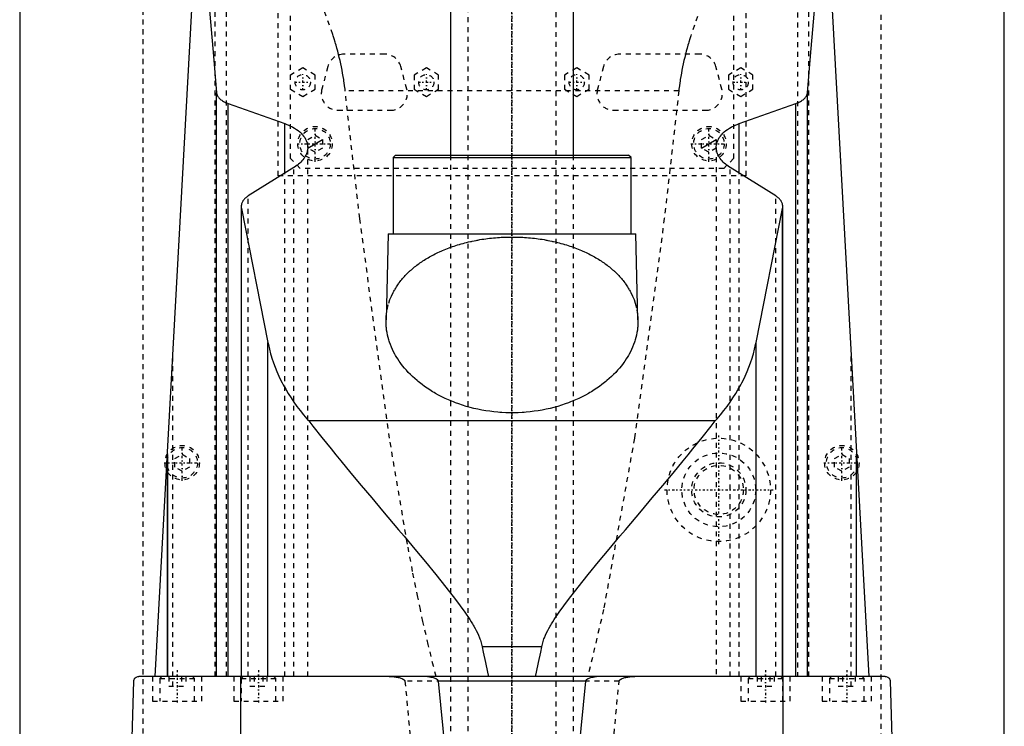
# Model space of a CAD drawing. Extents: x -120 to 120, y -92 to 634.
# Tile 5 of 11: x -100 to 100, y 106 to 250. Entities that reach past the tile are written whole.
import ezdxf

# ---------------------------------------------------------------- set-up
doc = ezdxf.new("R2010")
doc.units = 0
doc.linetypes.add('CENTER', pattern=[1.5, 0.45, -0.5, 0.05, -0.5])
doc.linetypes.add('DASHED', pattern=[2, 1, -1])
for name, color, linetype in [('AM_0', 7, 'CONTINUOUS'), ('AM_10', 7, 'CONTINUOUS'), ('AM_3', 7, 'DASHED'), ('AM_7', 7, 'CENTER')]:
    doc.layers.add(name, color=color, linetype=linetype)

msp = doc.modelspace()

# ---------------------------------------------------------------- linework, layer by layer
at = {"layer": 'AM_0', "color": 7, "linetype": 'CONTINUOUS'}
for p, q in [((-12.5, 585.5), (-12.5, 222.5)), ((12.5, 222.5), (12.5, 585.5)), ((-100, 363), (-100, 25)), ((100, 25), (100, 363)), ((-72.48, 116.6), (-61.98, 307.16)), ((61.98, 307.16), (72.48, 116.6)), ((-60, 116.6), (-60, 235.17)), ((60, 116.6), (60, 235.17)), ((-57.68, 116.6), (-57.68, 232.98)), ((-57.68, 232.98), (-46.13, 228.89)), ((46.13, 228.89), (57.68, 232.98)), ((57.68, 116.6), (57.68, 232.98)), ((-46.13, 218.85), (-46.13, 228.89)), ((46.13, 218.85), (46.13, 228.89)), ((-23.67, 222.5), (-24.17, 222)), ((-24.17, 222), (-24.17, 206.5)), ((-24.17, 222), (24.18, 222)), ((-23.67, 222.5), (23.68, 222.5)), ((24.18, 222), (23.68, 222.5)), ((24.18, 206.5), (24.18, 222)), ((-44.32, 219.97), (-53.59, 214.2)), ((53.59, 214.2), (44.32, 219.97)), ((-55, 212.05), (-55, 116.6)), ((55, 116.6), (55, 212.05)), ((-54.96, 116.6), (-54.96, 211.64)), ((-54.96, 211.64), (-49.57, 184.45)), ((49.57, 184.45), (54.96, 211.64)), ((54.96, 116.6), (54.96, 211.64)), ((-25.17, 206.5), (-25.59, 189.04)), ((-25.17, 206.5), (25.18, 206.5)), ((25.59, 189.04), (25.18, 206.5)), ((-49.57, 116.6), (-49.57, 184.45)), ((49.57, 116.6), (49.57, 184.45)), ((41.3, 168.52), (-41.3, 168.52)), ((-70, 116.6), (-70, 161.75)), ((-70, 161.67), (-70, 116.6)), ((70, 116.6), (70, 161.75)), ((70, 116.6), (70, 161.67)), ((6.05, 122.62), (-6.05, 122.62)), ((75.83, 116.6), (-75.83, 116.6)), ((-55.06, 34.5), (-55.06, 116.6)), ((55.06, 34.5), (55.06, 116.6)), ((-79, 34.5), (-76.83, 115.63)), ((14.95, 115.63), (-14.95, 115.63)), ((76.83, 115.63), (79, 34.5))]:
    msp.add_line(p, q, dxfattribs=at)
for points in [[(-63.73, 275.44, 0), (-63.09, 269.45, 0), (-61.84, 256.58, 0), (-60.6, 242.59, 0), (-60, 235.17, 0)], [(60, 235.17, 0), (60.6, 242.59, 0), (61.84, 256.58, 0), (63.09, 269.45, 0), (63.73, 275.44, 0)], [(-60, 235.17, 0), (-59.99, 235.1, 0), (-59.96, 234.97, 0), (-59.93, 234.83, 0), (-59.9, 234.76, 0), (-59.88, 234.69, 0), (-59.81, 234.55, 0), (-59.73, 234.41, 0), (-59.64, 234.27, 0), (-59.53, 234.14, 0), (-59.41, 234.01, 0), (-59.34, 233.94, 0), (-59.28, 233.88, 0), (-59.13, 233.75, 0), (-58.97, 233.63, 0), (-58.81, 233.52, 0), (-58.63, 233.41, 0), (-58.44, 233.31, 0), (-58.34, 233.26, 0), (-58.24, 233.21, 0), (-58.03, 233.12, 0), (-57.8, 233.03, 0), (-57.68, 232.98, 0)], [(57.68, 232.98, 0), (57.8, 233.03, 0), (58.03, 233.12, 0), (58.24, 233.21, 0), (58.34, 233.26, 0), (58.44, 233.31, 0), (58.63, 233.41, 0), (58.81, 233.52, 0), (58.97, 233.63, 0), (59.13, 233.75, 0), (59.28, 233.88, 0), (59.34, 233.94, 0), (59.41, 234.01, 0), (59.53, 234.14, 0), (59.64, 234.27, 0), (59.73, 234.41, 0), (59.81, 234.55, 0), (59.88, 234.69, 0), (59.9, 234.76, 0), (59.93, 234.83, 0), (59.96, 234.97, 0), (59.99, 235.1, 0), (60, 235.17, 0)], [(-46.13, 228.89, 0), (-45.89, 228.8, 0), (-45.41, 228.6, 0), (-44.96, 228.4, 0), (-44.75, 228.29, 0), (-44.54, 228.18, 0), (-44.16, 227.95, 0), (-43.79, 227.72, 0), (-43.44, 227.46, 0), (-43.12, 227.2, 0), (-42.83, 226.92, 0), (-42.69, 226.78, 0), (-42.56, 226.64, 0), (-42.32, 226.35, 0), (-42.11, 226.05, 0), (-41.94, 225.74, 0), (-41.79, 225.44, 0), (-41.67, 225.13, 0), (-41.63, 224.97, 0), (-41.59, 224.82, 0), (-41.53, 224.51, 0), (-41.5, 224.21, 0), (-41.5, 224.06, 0)], [(41.5, 224.06, 0), (41.5, 224.21, 0), (41.53, 224.51, 0), (41.59, 224.82, 0), (41.63, 224.97, 0), (41.67, 225.13, 0), (41.79, 225.44, 0), (41.94, 225.74, 0), (42.11, 226.05, 0), (42.32, 226.35, 0), (42.56, 226.64, 0), (42.69, 226.78, 0), (42.83, 226.92, 0), (43.12, 227.2, 0), (43.44, 227.46, 0), (43.79, 227.72, 0), (44.16, 227.96, 0), (44.55, 228.18, 0), (44.75, 228.29, 0), (44.96, 228.4, 0), (45.41, 228.6, 0), (45.89, 228.8, 0), (46.13, 228.89, 0)], [(-41.5, 224.06, 0), (-41.5, 223.94, 0), (-41.52, 223.7, 0), (-41.55, 223.47, 0), (-41.58, 223.34, 0), (-41.6, 223.22, 0), (-41.67, 222.98, 0), (-41.76, 222.74, 0), (-41.86, 222.5, 0), (-41.99, 222.25, 0), (-42.13, 222.01, 0), (-42.21, 221.9, 0), (-42.29, 221.78, 0), (-42.47, 221.54, 0), (-42.67, 221.31, 0), (-42.88, 221.09, 0), (-43.11, 220.87, 0), (-43.35, 220.66, 0), (-43.48, 220.55, 0), (-43.61, 220.45, 0), (-43.89, 220.25, 0), (-44.17, 220.06, 0), (-44.32, 219.97, 0)], [(44.32, 219.97, 0), (44.17, 220.06, 0), (43.88, 220.25, 0), (43.61, 220.45, 0), (43.48, 220.56, 0), (43.35, 220.66, 0), (43.1, 220.87, 0), (42.88, 221.09, 0), (42.66, 221.32, 0), (42.47, 221.55, 0), (42.29, 221.78, 0), (42.21, 221.9, 0), (42.13, 222.02, 0), (41.99, 222.26, 0), (41.86, 222.5, 0), (41.76, 222.74, 0), (41.67, 222.98, 0), (41.6, 223.22, 0), (41.58, 223.35, 0), (41.55, 223.47, 0), (41.52, 223.7, 0), (41.5, 223.94, 0), (41.5, 224.06, 0)], [(-53.59, 214.2, 0), (-53.66, 214.15, 0), (-53.81, 214.05, 0), (-53.95, 213.94, 0), (-54.01, 213.89, 0), (-54.08, 213.84, 0), (-54.2, 213.72, 0), (-54.31, 213.61, 0), (-54.42, 213.49, 0), (-54.52, 213.37, 0), (-54.61, 213.25, 0), (-54.65, 213.19, 0), (-54.69, 213.13, 0), (-54.76, 213, 0), (-54.82, 212.87, 0), (-54.87, 212.75, 0), (-54.92, 212.62, 0), (-54.95, 212.49, 0), (-54.96, 212.43, 0), (-54.97, 212.36, 0), (-54.99, 212.24, 0), (-55, 212.11, 0), (-55, 212.05, 0)], [(55, 212.05, 0), (55, 212.11, 0), (54.99, 212.24, 0), (54.97, 212.36, 0), (54.96, 212.43, 0), (54.95, 212.49, 0), (54.92, 212.62, 0), (54.87, 212.75, 0), (54.82, 212.87, 0), (54.76, 213, 0), (54.69, 213.13, 0), (54.65, 213.19, 0), (54.61, 213.25, 0), (54.52, 213.37, 0), (54.42, 213.49, 0), (54.31, 213.61, 0), (54.2, 213.72, 0), (54.08, 213.84, 0), (54.01, 213.89, 0), (53.95, 213.94, 0), (53.81, 214.05, 0), (53.66, 214.15, 0), (53.59, 214.2, 0)], [(-55, 212.05, 0), (-55, 211.98, 0), (-54.99, 211.85, 0), (-54.97, 211.71, 0), (-54.96, 211.64, 0)], [(54.96, 211.64, 0), (54.97, 211.71, 0), (54.99, 211.85, 0), (55, 211.98, 0), (55, 212.05, 0)], [(25.59, 189.04, 0), (25.59, 188.81, 0), (25.59, 188.35, 0), (25.56, 187.87, 0), (25.54, 187.64, 0), (25.52, 187.4, 0), (25.46, 186.92, 0), (25.38, 186.43, 0), (25.28, 185.95, 0), (25.16, 185.46, 0), (25.02, 184.97, 0), (24.95, 184.73, 0), (24.87, 184.49, 0), (24.69, 184, 0), (24.49, 183.51, 0), (24.28, 183.02, 0), (24.04, 182.54, 0), (23.78, 182.06, 0), (23.65, 181.82, 0), (23.51, 181.58, 0), (23.21, 181.1, 0), (22.9, 180.63, 0), (22.74, 180.4, 0), (22.57, 180.17, 0), (22.22, 179.71, 0), (21.85, 179.25, 0), (21.66, 179.03, 0), (21.46, 178.8, 0), (21.06, 178.36, 0), (20.63, 177.93, 0), (20.19, 177.51, 0), (19.74, 177.09, 0), (19.27, 176.68, 0), (19.03, 176.48, 0), (18.78, 176.28, 0), (18.28, 175.9, 0), (17.77, 175.52, 0), (17.24, 175.15, 0), (16.69, 174.79, 0), (16.12, 174.44, 0), (15.82, 174.26, 0), (15.52, 174.09, 0), (14.9, 173.75, 0), (14.26, 173.41, 0), (13.6, 173.09, 0), (12.93, 172.79, 0), (12.23, 172.49, 0), (11.87, 172.35, 0), (11.51, 172.21, 0), (10.78, 171.95, 0), (10.04, 171.7, 0), (9.28, 171.46, 0), (8.5, 171.25, 0), (7.72, 171.05, 0), (7.32, 170.96, 0), (6.93, 170.87, 0), (6.12, 170.71, 0), (5.31, 170.57, 0), (4.5, 170.45, 0), (3.68, 170.35, 0), (2.86, 170.27, 0), (2.45, 170.24, 0), (2.04, 170.21, 0), (1.22, 170.17, 0), (0.41, 170.15, 0), (0, 170.15, 0), (-0.41, 170.15, 0), (-1.22, 170.17, 0), (-2.04, 170.21, 0), (-2.45, 170.24, 0), (-2.86, 170.27, 0), (-3.68, 170.35, 0), (-4.5, 170.45, 0), (-5.31, 170.57, 0), (-6.12, 170.71, 0), (-6.93, 170.87, 0), (-7.32, 170.96, 0), (-7.72, 171.05, 0), (-8.5, 171.25, 0), (-9.28, 171.46, 0), (-10.04, 171.7, 0), (-10.78, 171.95, 0), (-11.51, 172.21, 0), (-11.87, 172.35, 0), (-12.23, 172.49, 0), (-12.93, 172.79, 0), (-13.6, 173.09, 0), (-14.26, 173.41, 0), (-14.9, 173.75, 0), (-15.52, 174.09, 0), (-15.82, 174.26, 0), (-16.12, 174.44, 0), (-16.69, 174.79, 0), (-17.24, 175.15, 0), (-17.77, 175.52, 0), (-18.28, 175.9, 0), (-18.78, 176.28, 0), (-19.03, 176.48, 0), (-19.27, 176.68, 0), (-19.74, 177.09, 0), (-20.19, 177.51, 0), (-20.63, 177.93, 0), (-21.06, 178.36, 0), (-21.46, 178.8, 0), (-21.66, 179.03, 0), (-21.85, 179.25, 0), (-22.22, 179.71, 0), (-22.57, 180.17, 0), (-22.74, 180.4, 0), (-22.9, 180.63, 0), (-23.21, 181.1, 0), (-23.51, 181.58, 0), (-23.65, 181.82, 0), (-23.78, 182.06, 0), (-24.04, 182.54, 0), (-24.28, 183.02, 0), (-24.49, 183.51, 0), (-24.69, 184, 0), (-24.87, 184.49, 0), (-24.95, 184.73, 0), (-25.02, 184.97, 0), (-25.16, 185.46, 0), (-25.28, 185.95, 0), (-25.38, 186.43, 0), (-25.46, 186.92, 0), (-25.52, 187.4, 0), (-25.54, 187.64, 0), (-25.56, 187.87, 0), (-25.59, 188.35, 0), (-25.59, 188.81, 0), (-25.59, 189.04, 0)], [(-49.57, 184.45, 0), (-49.48, 184, 0), (-49.28, 183.08, 0), (-49.04, 182.16, 0), (-48.91, 181.7, 0), (-48.77, 181.24, 0), (-48.47, 180.33, 0), (-48.13, 179.42, 0), (-47.76, 178.51, 0), (-47.36, 177.6, 0), (-46.93, 176.7, 0), (-46.7, 176.26, 0), (-46.46, 175.81, 0), (-45.97, 174.92, 0), (-45.44, 174.04, 0), (-44.89, 173.16, 0), (-44.3, 172.3, 0), (-43.68, 171.44, 0), (-43.36, 171.01, 0), (-43.04, 170.59, 0), (-42.36, 169.75, 0), (-41.66, 168.93, 0), (-41.3, 168.52, 0)], [(41.3, 168.52, 0), (41.66, 168.93, 0), (42.36, 169.75, 0), (43.04, 170.59, 0), (43.36, 171.01, 0), (43.68, 171.44, 0), (44.3, 172.3, 0), (44.89, 173.16, 0), (45.44, 174.04, 0), (45.97, 174.92, 0), (46.46, 175.81, 0), (46.7, 176.26, 0), (46.93, 176.7, 0), (47.36, 177.6, 0), (47.76, 178.51, 0), (48.13, 179.42, 0), (48.47, 180.33, 0), (48.77, 181.24, 0), (48.91, 181.7, 0), (49.04, 182.16, 0), (49.28, 183.08, 0), (49.48, 184, 0), (49.57, 184.45, 0)], [(-41.3, 168.52, 0), (-40.44, 167.42, 0), (-38.64, 165.15, 0), (-36.74, 162.81, 0), (-35.76, 161.61, 0), (-34.77, 160.4, 0), (-32.72, 157.92, 0), (-30.63, 155.41, 0), (-28.48, 152.85, 0), (-26.31, 150.27, 0), (-24.12, 147.67, 0), (-23.03, 146.37, 0), (-21.93, 145.07, 0), (-19.76, 142.48, 0), (-17.6, 139.89, 0), (-15.49, 137.32, 0), (-13.43, 134.76, 0), (-11.45, 132.21, 0), (-10.51, 130.94, 0), (-9.59, 129.67, 0), (-8.57, 128.15, 0), (-8.3, 127.72, 0), (-8.03, 127.27, 0), (-7.89, 127.05, 0), (-7.76, 126.83, 0), (-7.51, 126.37, 0), (-7.26, 125.91, 0), (-7.03, 125.44, 0), (-6.81, 124.96, 0), (-6.6, 124.47, 0), (-6.5, 124.22, 0), (-6.41, 123.97, 0), (-6.25, 123.44, 0), (-6.11, 122.9, 0), (-6.05, 122.62, 0)], [(6.05, 122.62, 0), (6.11, 122.9, 0), (6.25, 123.44, 0), (6.41, 123.97, 0), (6.5, 124.22, 0), (6.6, 124.47, 0), (6.81, 124.96, 0), (7.03, 125.44, 0), (7.26, 125.91, 0), (7.51, 126.37, 0), (7.76, 126.83, 0), (7.89, 127.05, 0), (8.03, 127.27, 0), (8.3, 127.72, 0), (8.57, 128.15, 0), (9.59, 129.67, 0), (10.51, 130.94, 0), (11.45, 132.21, 0), (13.43, 134.76, 0), (15.49, 137.32, 0), (17.6, 139.89, 0), (19.76, 142.48, 0), (21.93, 145.07, 0), (23.03, 146.37, 0), (24.12, 147.67, 0), (26.31, 150.27, 0), (28.48, 152.85, 0), (30.63, 155.41, 0), (32.72, 157.92, 0), (34.77, 160.4, 0), (35.76, 161.61, 0), (36.74, 162.81, 0), (38.64, 165.15, 0), (40.44, 167.42, 0), (41.3, 168.52, 0)], [(-6.05, 122.62, 0), (-5.83, 121.51, 0), (-5.4, 119.43, 0), (-4.97, 117.5, 0), (-4.76, 116.6, 0)], [(4.76, 116.6, 0), (4.97, 117.5, 0), (5.4, 119.43, 0), (5.83, 121.51, 0), (6.05, 122.62, 0)], [(-76.83, 115.63, 0), (-76.83, 115.63, 0), (-76.83, 115.63, 0), (-76.83, 115.63, 0), (-76.83, 115.63, 0), (-76.83, 115.63, 0), (-76.83, 115.63, 0), (-76.83, 115.63, 0), (-76.83, 115.63, 0), (-76.83, 115.64, 0), (-76.83, 115.64, 0), (-76.83, 115.64, 0), (-76.83, 115.65, 0), (-76.83, 115.65, 0), (-76.83, 115.65, 0), (-76.83, 115.66, 0), (-76.83, 115.66, 0), (-76.83, 115.66, 0), (-76.83, 115.66, 0), (-76.83, 115.66, 0), (-76.83, 115.67, 0), (-76.83, 115.67, 0), (-76.83, 115.67, 0), (-76.83, 115.68, 0), (-76.83, 115.68, 0), (-76.83, 115.68, 0), (-76.83, 115.68, 0), (-76.83, 115.68, 0), (-76.83, 115.69, 0), (-76.83, 115.69, 0), (-76.82, 115.71, 0), (-76.82, 115.72, 0), (-76.82, 115.73, 0), (-76.82, 115.74, 0), (-76.82, 115.75, 0), (-76.82, 115.75, 0), (-76.82, 115.76, 0), (-76.82, 115.76, 0), (-76.82, 115.77, 0), (-76.81, 115.8, 0), (-76.81, 115.82, 0), (-76.8, 115.83, 0), (-76.79, 115.87, 0), (-76.78, 115.9, 0), (-76.75, 115.98, 0), (-76.7, 116.09, 0), (-76.68, 116.13, 0), (-76.65, 116.17, 0), (-76.6, 116.24, 0), (-76.55, 116.3, 0), (-76.35, 116.45, 0), (-76, 116.59, 0), (-75.83, 116.6, 0)], [(-14.95, 115.63, 0), (-14.95, 115.63, 0), (-14.95, 115.63, 0), (-14.95, 115.64, 0), (-14.95, 115.64, 0), (-14.95, 115.64, 0), (-14.95, 115.65, 0), (-14.95, 115.65, 0), (-14.95, 115.66, 0), (-14.95, 115.67, 0), (-14.95, 115.67, 0), (-14.95, 115.67, 0), (-14.96, 115.68, 0), (-14.96, 115.68, 0), (-14.96, 115.69, 0), (-14.96, 115.69, 0), (-14.96, 115.7, 0), (-14.96, 115.7, 0), (-14.96, 115.71, 0), (-14.97, 115.71, 0), (-14.97, 115.71, 0), (-14.97, 115.72, 0), (-14.97, 115.72, 0), (-14.97, 115.72, 0), (-14.97, 115.73, 0), (-14.98, 115.73, 0), (-14.98, 115.74, 0), (-14.98, 115.74, 0), (-14.98, 115.74, 0), (-14.98, 115.75, 0), (-14.99, 115.75, 0), (-14.99, 115.76, 0), (-14.99, 115.76, 0), (-14.99, 115.77, 0), (-15, 115.77, 0), (-15, 115.77, 0), (-15, 115.78, 0), (-15.01, 115.79, 0), (-15.03, 115.82, 0), (-15.05, 115.84, 0), (-15.07, 115.87, 0), (-15.09, 115.88, 0), (-15.1, 115.89, 0), (-15.12, 115.91, 0), (-15.15, 115.93, 0), (-15.17, 115.95, 0), (-15.2, 115.97, 0), (-15.23, 115.99, 0), (-15.24, 116, 0), (-15.26, 116.01, 0), (-15.28, 116.03, 0), (-15.31, 116.04, 0), (-15.33, 116.05, 0), (-15.34, 116.06, 0), (-15.37, 116.08, 0), (-15.4, 116.09, 0), (-15.41, 116.1, 0), (-15.43, 116.11, 0), (-15.46, 116.12, 0), (-15.49, 116.13, 0), (-15.59, 116.18, 0), (-15.76, 116.24, 0), (-15.94, 116.3, 0), (-16.13, 116.36, 0), (-16.32, 116.4, 0), (-16.41, 116.42, 0), (-16.51, 116.44, 0), (-16.71, 116.48, 0), (-16.9, 116.51, 0), (-17.1, 116.54, 0), (-17.29, 116.56, 0), (-17.49, 116.57, 0), (-17.58, 116.58, 0), (-17.68, 116.59, 0), (-17.87, 116.6, 0), (-18.05, 116.6, 0), (-18.15, 116.6, 0)], [(18.15, 116.6, 0), (18.05, 116.6, 0), (17.87, 116.6, 0), (17.68, 116.59, 0), (17.58, 116.58, 0), (17.49, 116.57, 0), (17.29, 116.56, 0), (17.1, 116.54, 0), (16.9, 116.51, 0), (16.71, 116.48, 0), (16.51, 116.44, 0), (16.41, 116.42, 0), (16.32, 116.4, 0), (16.13, 116.36, 0), (15.94, 116.3, 0), (15.76, 116.24, 0), (15.59, 116.18, 0), (15.49, 116.13, 0), (15.46, 116.12, 0), (15.43, 116.11, 0), (15.41, 116.1, 0), (15.4, 116.09, 0), (15.37, 116.08, 0), (15.34, 116.06, 0), (15.33, 116.05, 0), (15.31, 116.04, 0), (15.28, 116.03, 0), (15.26, 116.01, 0), (15.24, 116, 0), (15.23, 115.99, 0), (15.2, 115.97, 0), (15.17, 115.95, 0), (15.15, 115.93, 0), (15.12, 115.91, 0), (15.1, 115.89, 0), (15.09, 115.88, 0), (15.07, 115.87, 0), (15.05, 115.84, 0), (15.03, 115.82, 0), (15.01, 115.79, 0), (15, 115.78, 0), (15, 115.77, 0), (15, 115.77, 0), (14.99, 115.77, 0), (14.99, 115.76, 0), (14.99, 115.76, 0), (14.99, 115.75, 0), (14.98, 115.75, 0), (14.98, 115.74, 0), (14.98, 115.74, 0), (14.98, 115.74, 0), (14.98, 115.73, 0), (14.97, 115.73, 0), (14.97, 115.72, 0), (14.97, 115.72, 0), (14.97, 115.72, 0), (14.97, 115.71, 0), (14.97, 115.71, 0), (14.96, 115.71, 0), (14.96, 115.7, 0), (14.96, 115.7, 0), (14.96, 115.69, 0), (14.96, 115.69, 0), (14.96, 115.68, 0), (14.96, 115.68, 0), (14.95, 115.67, 0), (14.95, 115.67, 0), (14.95, 115.67, 0), (14.95, 115.66, 0), (14.95, 115.65, 0), (14.95, 115.65, 0), (14.95, 115.64, 0), (14.95, 115.64, 0), (14.95, 115.64, 0), (14.95, 115.63, 0), (14.95, 115.63, 0), (14.95, 115.63, 0)], [(75.83, 116.6, 0), (76, 116.59, 0), (76.35, 116.45, 0), (76.55, 116.3, 0), (76.6, 116.24, 0), (76.65, 116.17, 0), (76.68, 116.13, 0), (76.7, 116.09, 0), (76.75, 115.98, 0), (76.78, 115.9, 0), (76.79, 115.87, 0), (76.8, 115.83, 0), (76.81, 115.82, 0), (76.81, 115.8, 0), (76.82, 115.77, 0), (76.82, 115.76, 0), (76.82, 115.76, 0), (76.82, 115.75, 0), (76.82, 115.75, 0), (76.82, 115.74, 0), (76.82, 115.73, 0), (76.82, 115.72, 0), (76.82, 115.71, 0), (76.83, 115.69, 0), (76.83, 115.69, 0), (76.83, 115.68, 0), (76.83, 115.68, 0), (76.83, 115.68, 0), (76.83, 115.68, 0), (76.83, 115.68, 0), (76.83, 115.67, 0), (76.83, 115.67, 0), (76.83, 115.67, 0), (76.83, 115.66, 0), (76.83, 115.66, 0), (76.83, 115.66, 0), (76.83, 115.66, 0), (76.83, 115.66, 0), (76.83, 115.65, 0), (76.83, 115.65, 0), (76.83, 115.65, 0), (76.83, 115.64, 0), (76.83, 115.64, 0), (76.83, 115.64, 0), (76.83, 115.63, 0), (76.83, 115.63, 0), (76.83, 115.63, 0), (76.83, 115.63, 0), (76.83, 115.63, 0), (76.83, 115.63, 0), (76.83, 115.63, 0), (76.83, 115.63, 0), (76.83, 115.63, 0)], [(-12.5, 90.94, 0), (-14.95, 115.63, 0)], [(14.95, 115.63, 0), (12.5, 90.94, 0)]]:
    msp.add_polyline3d(points, dxfattribs=at)
at = {"layer": 'AM_10', "color": 7, "linetype": 'CONTINUOUS'}
for p, q in [((-41.5, 223.93), (-38.5, 225.67)), ((38.5, 223.93), (41.5, 225.67))]:
    msp.add_line(p, q, dxfattribs=at)
at = {"layer": 'AM_3', "color": 6, "linetype": 'DASHED'}
for p, q in [((-9, 600.5), (-9, -59.5)), ((9, -59.5), (9, 600.5)), ((-75, 380), (-75, 68)), ((75, 68), (75, 380)), ((-74.95, 69.05), (-74.95, 374.95)), ((74.95, 374.95), (74.95, 69.05)), ((-58, 116.6), (-58, 315.44)), ((58, 315.44), (58, 116.6)), ((-60.27, 116.6), (-60.27, 312.71)), ((60.27, 116.6), (60.27, 312.71)), ((-47.5, 218.3), (-47.5, 311.3)), ((47.5, 311.3), (47.5, 218.3)), ((45, 308.8), (45, 221.8)), ((-45, 221.8), (-45, 307.8)), ((-25.87, 243), (-34.13, 243)), ((38.13, 243), (21.87, 243)), ((-42.5, 240.19), (-45, 238.74)), ((-40, 238.74), (-42.5, 240.19)), ((-37.42, 240.47), (-38.63, 235.87)), ((-21.37, 235.87), (-22.58, 240.47)), ((-17.4, 240.19), (-19.9, 238.74)), ((-14.9, 238.74), (-17.4, 240.19)), ((13.15, 240.19), (10.65, 238.74)), ((15.65, 238.74), (13.15, 240.19)), ((18.58, 240.47), (17.37, 235.87)), ((42.63, 235.87), (41.42, 240.47)), ((46.45, 240.19), (43.95, 238.74)), ((48.95, 238.74), (46.45, 240.19)), ((-40, 235.86), (-40, 238.74)), ((-19.9, 238.74), (-19.9, 235.86)), ((-14.9, 235.86), (-14.9, 238.74)), ((10.65, 238.74), (10.65, 235.86)), ((15.65, 235.86), (15.65, 238.74)), ((43.95, 238.74), (43.95, 235.86)), ((48.95, 235.86), (48.95, 238.74)), ((-45, 235.86), (-42.5, 234.41)), ((-42.5, 234.41), (-40, 235.86)), ((33.89, 235.56), (-33.89, 235.56)), ((-19.9, 235.86), (-17.4, 234.41)), ((-17.4, 234.41), (-14.9, 235.86)), ((10.65, 235.86), (13.15, 234.41)), ((13.15, 234.41), (15.65, 235.86)), ((43.95, 235.86), (46.45, 234.41)), ((46.45, 234.41), (48.95, 235.86)), ((-35.34, 231.6), (-24.66, 231.6)), ((20.66, 231.6), (39.34, 231.6)), ((-41.5, 225.67), (-40, 226.53)), ((-40, 226.53), (-38.5, 225.67)), ((38.5, 225.67), (40, 226.53)), ((40, 226.53), (41.5, 225.67)), ((-41.5, 224.06), (-41.5, 225.67)), ((-41.5, 116.6), (-41.5, 224.06)), ((-38.5, 225.67), (-38.5, 223.93)), ((38.5, 223.93), (38.5, 225.67)), ((41.5, 225.67), (41.5, 224.06)), ((41.5, 224.06), (41.5, 116.6)), ((-40, 223.07), (-41.5, 223.93)), ((-38.5, 223.93), (-40, 223.07)), ((-12.5, 222.5), (-12.5, -12.5)), ((12.5, -12.5), (12.5, 222.5)), ((40, 223.07), (38.5, 223.93)), ((41.5, 223.93), (40, 223.07)), ((-43, 219.8), (-45, 221.8)), ((45, 221.8), (43, 219.8)), ((47.5, 218.3), (-47.5, 218.3)), ((-46.13, 116.6), (-46.13, 218.85)), ((-44.32, 116.6), (-44.32, 219.97)), ((43, 219.8), (-43, 219.8)), ((44.32, 116.6), (44.32, 219.97)), ((46.13, 116.6), (46.13, 218.85)), ((-53.59, 116.6), (-53.59, 214.2)), ((53.59, 116.6), (53.59, 214.2)), ((-68.87, 114.6), (-68.87, 182.23)), ((68.87, 114.6), (68.87, 182.23)), ((-70, 116.6), (-70, 161.71)), ((-70, 161.67), (-70, 161.71)), ((-68.5, 160.87), (-67, 161.73)), ((-68.5, 159.13), (-68.5, 160.87)), ((-67, 161.73), (-65.5, 160.87)), ((-65.5, 160.87), (-65.5, 159.13)), ((65.5, 160.87), (67, 161.73)), ((65.5, 159.13), (65.5, 160.87)), ((67, 161.73), (68.5, 160.87)), ((68.5, 160.87), (68.5, 159.13)), ((70, 116.6), (70, 161.71)), ((-67, 158.27), (-68.5, 159.13)), ((-65.5, 159.13), (-67, 158.27)), ((67, 158.27), (65.5, 159.13)), ((68.5, 159.13), (67, 158.27)), ((-73, 116.6), (-73, 111.6)), ((-71.1, 116.6), (-71.5, 116.2)), ((-71.5, 116.2), (-71.5, 111.6)), ((-71.5, 116.2), (-64.5, 116.2)), ((-69.73, 116.6), (-69.73, 114.6)), ((-67.13, 116.6), (-67.13, 114.6)), ((-66.27, 116.6), (-66.27, 114.6)), ((-64.5, 116.2), (-64.9, 116.6)), ((-64.5, 111.6), (-64.5, 116.2)), ((-63, 111.6), (-63, 116.6)), ((-56.5, 116.6), (-56.5, 111.6)), ((-54.6, 116.6), (-55, 116.2)), ((-55, 116.2), (-55, 111.6)), ((-55, 116.2), (-48, 116.2)), ((-53.23, 116.6), (-53.23, 114.6)), ((-52.37, 116.6), (-52.37, 114.6)), ((-50.63, 116.6), (-50.63, 114.6)), ((-49.77, 116.6), (-49.77, 114.6)), ((-48, 116.2), (-48.4, 116.6)), ((-48, 111.6), (-48, 116.2)), ((-46.5, 111.6), (-46.5, 116.6)), ((46.5, 116.6), (46.5, 111.6)), ((48.4, 116.6), (48, 116.2)), ((48, 116.2), (48, 111.6)), ((48, 116.2), (55, 116.2)), ((49.77, 116.6), (49.77, 114.6)), ((50.63, 116.6), (50.63, 114.6)), ((52.37, 116.6), (52.37, 114.6)), ((53.23, 116.6), (53.23, 114.6)), ((55, 116.2), (54.6, 116.6)), ((55, 111.6), (55, 116.2)), ((56.5, 111.6), (56.5, 116.6)), ((63, 116.6), (63, 111.6)), ((64.9, 116.6), (64.5, 116.2)), ((64.5, 116.2), (64.5, 111.6)), ((64.5, 116.2), (71.5, 116.2)), ((66.27, 116.6), (66.27, 114.6)), ((67.13, 116.6), (67.13, 114.6)), ((69.73, 116.6), (69.73, 114.6)), ((71.5, 116.2), (71.1, 116.6)), ((71.5, 111.6), (71.5, 116.2)), ((73, 111.6), (73, 116.6)), ((-69.73, 114.6), (-66.27, 114.6)), ((-53.23, 114.6), (-49.77, 114.6)), ((21.74, 115.63), (-21.74, 115.63)), ((49.77, 114.6), (53.23, 114.6)), ((66.27, 114.6), (69.73, 114.6)), ((-73, 111.6), (-63, 111.6)), ((-56.5, 111.6), (-46.5, 111.6)), ((46.5, 111.6), (56.5, 111.6)), ((63, 111.6), (73, 111.6))]:
    msp.add_line(p, q, dxfattribs=at)
for points in [[(-33.89, 235.56, 0), (-33.92, 235.89, 0), (-34, 236.54, 0), (-34.09, 237.19, 0), (-34.14, 237.52, 0), (-34.19, 237.84, 0), (-34.29, 238.49, 0), (-34.4, 239.13, 0), (-34.52, 239.78, 0), (-34.65, 240.42, 0), (-34.79, 241.06, 0), (-34.86, 241.37, 0), (-34.93, 241.69, 0), (-35.08, 242.33, 0), (-35.23, 242.96, 0), (-35.4, 243.59, 0), (-35.57, 244.21, 0), (-35.74, 244.84, 0), (-35.83, 245.15, 0), (-35.93, 245.46, 0), (-36.12, 246.09, 0), (-36.31, 246.71, 0), (-36.41, 247.01, 0), (-37.04, 248.86, 0), (-38.42, 252.5, 0)], [(38.42, 252.5, 0), (37.04, 248.86, 0), (36.41, 247.01, 0), (36.31, 246.71, 0), (36.12, 246.09, 0), (35.93, 245.46, 0), (35.83, 245.15, 0), (35.74, 244.84, 0), (35.57, 244.21, 0), (35.4, 243.59, 0), (35.23, 242.96, 0), (35.08, 242.33, 0), (34.93, 241.69, 0), (34.86, 241.37, 0), (34.79, 241.06, 0), (34.65, 240.42, 0), (34.52, 239.78, 0), (34.4, 239.13, 0), (34.29, 238.49, 0), (34.19, 237.84, 0), (34.14, 237.52, 0), (34.09, 237.19, 0), (34, 236.54, 0), (33.92, 235.89, 0), (33.89, 235.56, 0)], [(-15.41, 116.6, 0), (-15.95, 118.69, 0), (-17.01, 123.08, 0), (-18.08, 127.76, 0), (-18.61, 130.2, 0), (-19.13, 132.71, 0), (-20.19, 137.95, 0), (-21.24, 143.47, 0), (-24.88, 164.98, 0), (-30.94, 209.64, 0), (-33.89, 235.56, 0)], [(33.89, 235.56, 0), (30.94, 209.64, 0), (24.88, 164.98, 0), (18.61, 130.2, 0), (15.41, 116.6, 0)], [(-25.59, 189.04, 0), (-25.56, 189.72, 0), (-25.37, 191.08, 0), (-25.03, 192.45, 0), (-24.79, 193.14, 0), (-24.51, 193.82, 0), (-24.13, 194.61, 0), (-24.01, 194.83, 0), (-23.89, 195.05, 0), (-23.83, 195.16, 0), (-23.76, 195.28, 0), (-23.63, 195.5, 0), (-23.49, 195.72, 0), (-23.35, 195.93, 0), (-23.2, 196.15, 0), (-23.05, 196.37, 0), (-22.97, 196.47, 0), (-22.89, 196.58, 0), (-22.73, 196.79, 0), (-22.56, 197.01, 0), (-22.39, 197.22, 0), (-22.22, 197.42, 0), (-22.04, 197.63, 0), (-21.95, 197.73, 0), (-21.85, 197.84, 0), (-21.67, 198.04, 0), (-21.47, 198.24, 0), (-21.28, 198.44, 0), (-21.07, 198.64, 0), (-20.87, 198.83, 0), (-20.76, 198.93, 0), (-20.66, 199.03, 0), (-20.44, 199.22, 0), (-20.23, 199.41, 0), (-20, 199.59, 0), (-19.78, 199.78, 0), (-19.55, 199.96, 0), (-19.43, 200.05, 0), (-19.31, 200.14, 0), (-19.08, 200.32, 0), (-18.83, 200.49, 0), (-18.71, 200.58, 0), (-18.59, 200.67, 0), (-18.34, 200.84, 0), (-18.09, 201, 0), (-17.96, 201.09, 0), (-17.83, 201.17, 0), (-17.58, 201.33, 0), (-17.32, 201.49, 0), (-17.05, 201.65, 0), (-16.78, 201.8, 0), (-16.5, 201.96, 0), (-16.36, 202.04, 0), (-16.22, 202.11, 0), (-15.94, 202.26, 0), (-15.64, 202.41, 0), (-15.35, 202.56, 0), (-15.04, 202.71, 0), (-14.73, 202.85, 0), (-14.58, 202.92, 0), (-14.42, 202.99, 0), (-14.1, 203.13, 0), (-13.78, 203.27, 0), (-13.45, 203.4, 0), (-13.12, 203.53, 0), (-12.78, 203.66, 0), (-12.61, 203.72, 0), (-12.44, 203.78, 0), (-12.1, 203.91, 0), (-11.75, 204.02, 0), (-11.4, 204.14, 0), (-11.04, 204.25, 0), (-10.68, 204.36, 0), (-10.5, 204.41, 0), (-10.32, 204.47, 0), (-9.95, 204.57, 0), (-9.58, 204.67, 0), (-9.21, 204.76, 0), (-8.83, 204.85, 0), (-8.45, 204.94, 0), (-8.26, 204.98, 0), (-8.07, 205.03, 0), (-7.68, 205.11, 0), (-7.3, 205.18, 0), (-7.1, 205.22, 0), (-6.91, 205.25, 0), (-6.52, 205.32, 0), (-6.13, 205.39, 0), (-5.93, 205.42, 0), (-5.74, 205.45, 0), (-5.34, 205.5, 0), (-4.95, 205.55, 0), (-4.55, 205.6, 0), (-4.15, 205.65, 0), (-3.76, 205.69, 0), (-3.56, 205.7, 0), (-3.36, 205.72, 0), (-2.96, 205.75, 0), (-2.56, 205.78, 0), (-2.17, 205.81, 0), (-1.77, 205.82, 0), (-1.37, 205.84, 0), (-1.18, 205.85, 0), (-0.98, 205.85, 0), (-0.59, 205.86, 0), (-0.2, 205.86, 0), (0, 205.86, 0)], [(0, 205.86, 0), (0.2, 205.86, 0), (0.59, 205.86, 0), (0.98, 205.85, 0), (1.18, 205.85, 0), (1.37, 205.84, 0), (1.77, 205.82, 0), (2.17, 205.81, 0), (2.56, 205.78, 0), (2.96, 205.75, 0), (3.36, 205.72, 0), (3.56, 205.7, 0), (3.76, 205.69, 0), (4.15, 205.65, 0), (4.55, 205.6, 0), (4.95, 205.55, 0), (5.34, 205.5, 0), (5.74, 205.45, 0), (5.93, 205.42, 0), (6.13, 205.39, 0), (6.52, 205.32, 0), (6.91, 205.25, 0), (7.1, 205.22, 0), (7.3, 205.18, 0), (7.68, 205.11, 0), (8.07, 205.03, 0), (8.26, 204.98, 0), (8.45, 204.94, 0), (8.83, 204.85, 0), (9.21, 204.76, 0), (9.58, 204.67, 0), (9.95, 204.57, 0), (10.32, 204.47, 0), (10.5, 204.41, 0), (10.68, 204.36, 0), (11.04, 204.25, 0), (11.4, 204.14, 0), (11.75, 204.02, 0), (12.1, 203.91, 0), (12.44, 203.78, 0), (12.61, 203.72, 0), (12.78, 203.66, 0), (13.12, 203.53, 0), (13.45, 203.4, 0), (13.78, 203.27, 0), (14.1, 203.13, 0), (14.42, 202.99, 0), (14.58, 202.92, 0), (14.73, 202.85, 0), (15.04, 202.71, 0), (15.35, 202.56, 0), (15.64, 202.41, 0), (15.94, 202.26, 0), (16.22, 202.11, 0), (16.36, 202.04, 0), (16.5, 201.96, 0), (16.78, 201.8, 0), (17.05, 201.65, 0), (17.32, 201.49, 0), (17.58, 201.33, 0), (17.83, 201.17, 0), (17.96, 201.09, 0), (18.09, 201, 0), (18.34, 200.84, 0), (18.59, 200.67, 0), (18.71, 200.58, 0), (18.83, 200.49, 0), (19.08, 200.32, 0), (19.31, 200.14, 0), (19.43, 200.05, 0), (19.55, 199.96, 0), (19.78, 199.78, 0), (20, 199.59, 0), (20.23, 199.41, 0), (20.44, 199.22, 0), (20.66, 199.03, 0), (20.76, 198.93, 0), (20.87, 198.83, 0), (21.07, 198.64, 0), (21.28, 198.44, 0), (21.47, 198.24, 0), (21.67, 198.04, 0), (21.85, 197.84, 0), (21.95, 197.73, 0), (22.04, 197.63, 0), (22.22, 197.42, 0), (22.39, 197.22, 0), (22.56, 197.01, 0), (22.73, 196.79, 0), (22.89, 196.58, 0), (22.97, 196.47, 0), (23.05, 196.37, 0), (23.2, 196.15, 0), (23.35, 195.93, 0), (23.49, 195.72, 0), (23.63, 195.5, 0), (23.76, 195.28, 0), (23.83, 195.16, 0), (23.89, 195.05, 0), (24.01, 194.83, 0), (24.13, 194.61, 0), (24.51, 193.82, 0), (24.79, 193.14, 0), (25.03, 192.45, 0), (25.37, 191.08, 0), (25.56, 189.72, 0), (25.59, 189.04, 0)], [(-24.97, 116.6, 0), (-24.88, 116.6, 0), (-24.69, 116.6, 0), (-24.5, 116.59, 0), (-24.4, 116.58, 0), (-24.3, 116.58, 0), (-24.11, 116.56, 0), (-23.91, 116.54, 0), (-23.71, 116.51, 0), (-23.51, 116.48, 0), (-23.32, 116.45, 0), (-23.22, 116.43, 0), (-23.12, 116.41, 0), (-22.93, 116.36, 0), (-22.74, 116.31, 0), (-22.56, 116.25, 0), (-22.38, 116.18, 0), (-22.28, 116.14, 0), (-22.26, 116.13, 0), (-22.23, 116.11, 0), (-22.21, 116.1, 0), (-22.2, 116.1, 0), (-22.17, 116.08, 0), (-22.14, 116.07, 0), (-22.12, 116.06, 0), (-22.11, 116.05, 0), (-22.08, 116.03, 0), (-22.05, 116.01, 0), (-22.04, 116.01, 0), (-22.02, 116, 0), (-22, 115.98, 0), (-21.97, 115.96, 0), (-21.94, 115.94, 0), (-21.92, 115.92, 0), (-21.89, 115.89, 0), (-21.88, 115.88, 0), (-21.87, 115.87, 0), (-21.85, 115.85, 0), (-21.83, 115.82, 0), (-21.81, 115.8, 0), (-21.8, 115.78, 0), (-21.79, 115.78, 0), (-21.79, 115.77, 0), (-21.79, 115.77, 0), (-21.79, 115.77, 0), (-21.78, 115.76, 0), (-21.78, 115.76, 0), (-21.78, 115.75, 0), (-21.78, 115.75, 0), (-21.77, 115.74, 0), (-21.77, 115.74, 0), (-21.77, 115.74, 0), (-21.77, 115.73, 0), (-21.77, 115.73, 0), (-21.77, 115.72, 0), (-21.76, 115.72, 0), (-21.76, 115.71, 0), (-21.76, 115.71, 0), (-21.76, 115.71, 0), (-21.76, 115.7, 0), (-21.76, 115.7, 0), (-21.75, 115.69, 0), (-21.75, 115.69, 0), (-21.75, 115.68, 0), (-21.75, 115.68, 0), (-21.75, 115.67, 0), (-21.75, 115.67, 0), (-21.75, 115.67, 0), (-21.75, 115.66, 0), (-21.74, 115.66, 0), (-21.74, 115.65, 0), (-21.74, 115.64, 0), (-21.74, 115.64, 0), (-21.74, 115.64, 0), (-21.74, 115.63, 0), (-21.74, 115.63, 0), (-21.74, 115.63, 0)], [(21.74, 115.63, 0), (21.74, 115.63, 0), (21.74, 115.63, 0), (21.74, 115.64, 0), (21.74, 115.64, 0), (21.74, 115.64, 0), (21.74, 115.65, 0), (21.74, 115.66, 0), (21.75, 115.66, 0), (21.75, 115.67, 0), (21.75, 115.67, 0), (21.75, 115.67, 0), (21.75, 115.68, 0), (21.75, 115.68, 0), (21.75, 115.69, 0), (21.75, 115.69, 0), (21.76, 115.7, 0), (21.76, 115.7, 0), (21.76, 115.71, 0), (21.76, 115.71, 0), (21.76, 115.71, 0), (21.76, 115.72, 0), (21.77, 115.72, 0), (21.77, 115.73, 0), (21.77, 115.73, 0), (21.77, 115.74, 0), (21.77, 115.74, 0), (21.77, 115.74, 0), (21.78, 115.75, 0), (21.78, 115.75, 0), (21.78, 115.76, 0), (21.78, 115.76, 0), (21.79, 115.77, 0), (21.79, 115.77, 0), (21.79, 115.77, 0), (21.79, 115.78, 0), (21.8, 115.78, 0), (21.81, 115.8, 0), (21.83, 115.82, 0), (21.85, 115.85, 0), (21.87, 115.87, 0), (21.88, 115.88, 0), (21.89, 115.89, 0), (21.92, 115.92, 0), (21.94, 115.94, 0), (21.97, 115.96, 0), (22, 115.98, 0), (22.02, 116, 0), (22.04, 116.01, 0), (22.05, 116.01, 0), (22.08, 116.03, 0), (22.11, 116.05, 0), (22.12, 116.06, 0), (22.14, 116.07, 0), (22.17, 116.08, 0), (22.2, 116.1, 0), (22.21, 116.1, 0), (22.23, 116.11, 0), (22.26, 116.13, 0), (22.28, 116.14, 0), (22.38, 116.18, 0), (22.56, 116.25, 0), (22.74, 116.31, 0), (22.93, 116.36, 0), (23.12, 116.41, 0), (23.22, 116.43, 0), (23.32, 116.45, 0), (23.51, 116.48, 0), (23.71, 116.51, 0), (23.91, 116.54, 0), (24.11, 116.56, 0), (24.3, 116.58, 0), (24.4, 116.58, 0), (24.5, 116.59, 0), (24.69, 116.6, 0), (24.88, 116.6, 0), (24.97, 116.6, 0)], [(-21.74, 115.63, 0), (-20.18, 98.98, 0), (-17.03, 69.41, 0), (-13.86, 44.87, 0), (-12.26, 34.5, 0)], [(12.26, 34.5, 0), (13.86, 44.87, 0), (17.03, 69.41, 0), (20.18, 98.98, 0), (21.74, 115.63, 0)]]:
    msp.add_polyline3d(points, dxfattribs=at)
for centre, radius in [((-42.5, 237.3), 1.55), ((-17.4, 237.3), 1.55), ((13.15, 237.3), 1.55), ((46.45, 237.3), 1.55), ((-40, 224.8), 3.5), ((40, 224.8), 3.5), ((-40, 224.8), 3.1), ((40, 224.8), 3.1), ((42, 154.5), 10.5), ((-67, 160), 3.5), ((-67, 160), 3.1), ((42, 154.5), 7.5), ((67, 160), 3.5), ((67, 160), 3.1), ((42, 154.5), 5.5), ((42, 154.5), 5)]:
    msp.add_circle(centre, radius, dxfattribs=at)
for centre, start, end in [((-34.13, 239.6), 90, 165.2564), ((-25.87, 239.6), 14.7436, 90), ((21.87, 239.6), 90, 165.2564), ((38.13, 239.6), 14.7436, 90), ((-35.34, 235), 165.2564, 270), ((-24.66, 235), 270, 14.7436), ((20.66, 235), 165.2564, 270), ((39.34, 235), 270, 14.7436)]:
    msp.add_arc(centre, 3.4, start, end, dxfattribs=at)
at = {"layer": 'AM_7', "color": 4, "linetype": 'CENTER'}
for p, q in [((0, 633.5), (0, -92.5)), ((0, -18.4), (0, 386.4)), ((0, 247.5), (0, -82.5)), ((-42.5, 235.67), (-42.5, 238.93)), ((-17.4, 235.67), (-17.4, 238.93)), ((13.15, 235.67), (13.15, 238.93)), ((46.45, 235.67), (46.45, 238.93)), ((-44.13, 237.3), (-40.87, 237.3)), ((-19.03, 237.3), (-15.77, 237.3)), ((11.52, 237.3), (14.78, 237.3)), ((44.82, 237.3), (48.08, 237.3)), ((-40, 221.12), (-40, 228.47)), ((40, 221.12), (40, 228.47)), ((-43.67, 224.8), (-36.32, 224.8)), ((36.32, 224.8), (43.68, 224.8)), ((42, 143.47), (42, 165.53)), ((-67, 156.32), (-67, 163.68)), ((67, 156.32), (67, 163.68)), ((-70.67, 160), (-63.32, 160)), ((63.33, 160), (70.68, 160)), ((30.98, 154.5), (53.03, 154.5)), ((-68, 117.9), (-68, 111.3)), ((-51.5, 117.9), (-51.5, 111.3)), ((51.5, 117.9), (51.5, 111.3)), ((68, 117.9), (68, 111.3))]:
    msp.add_line(p, q, dxfattribs=at)

doc.saveas('drawing.dxf')
